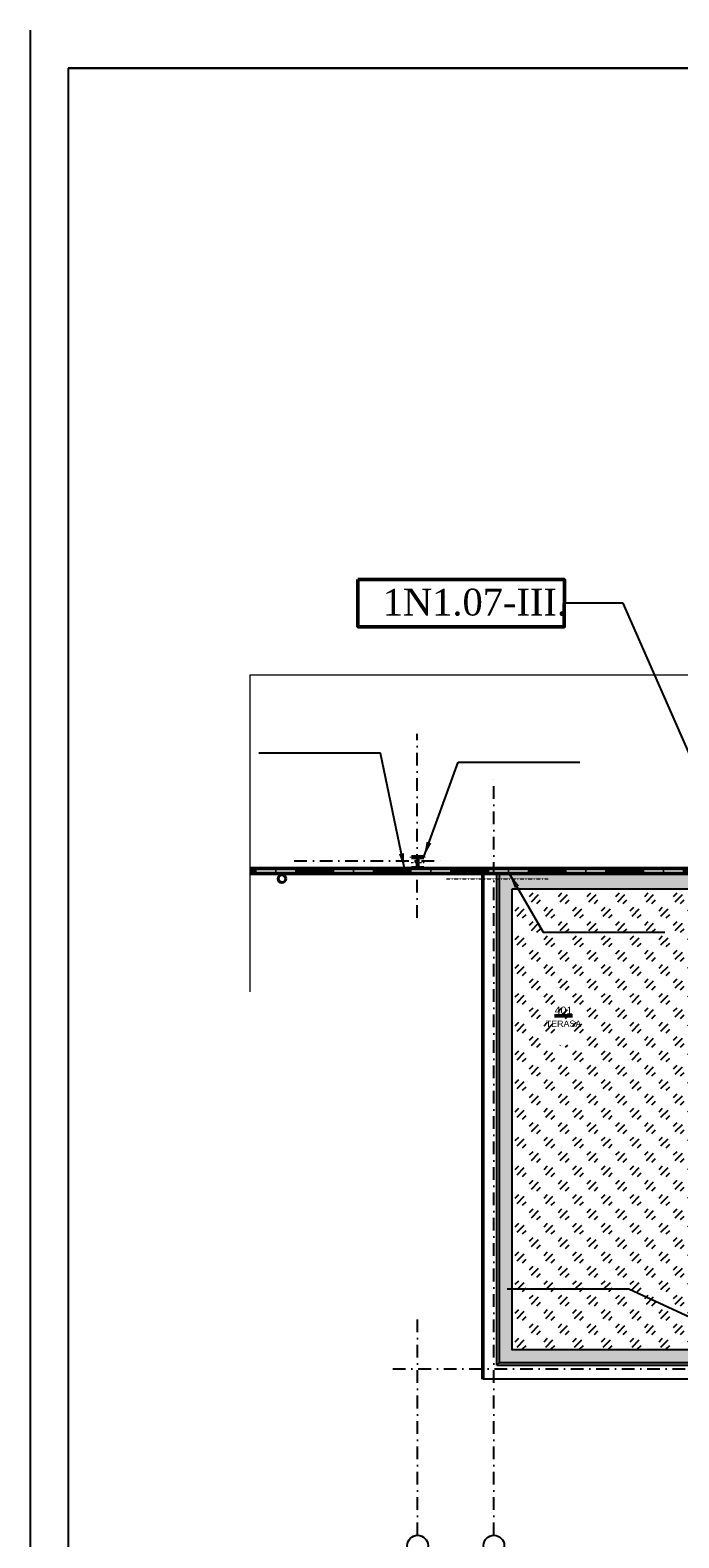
# Model space of a CAD drawing. Header units: millimetres. Extents: x 2886542 to 7567581, y -792623 to 134766.
# Tile 151 of 256: x 4614412 to 4627168, y -411266 to -381583. Entities that reach past the tile are written whole.
import ezdxf
from ezdxf.enums import TextEntityAlignment as Align

# ---------------------------------------------------------------- set-up
doc = ezdxf.new("R2010")
doc.units = ezdxf.units.MM
doc.linetypes.add('DASHDOT', pattern=[1, 0.5, -0.25, 0, -0.25])
doc.linetypes.add('DASHDOTX2', pattern=[50.8, 25.4, -12.7, 0, -12.7])
for name, color, linetype, lineweight in [('CKPOPISM', 250, 'Continuous', 50), ('CKPOPISM_POPIS', 3, 'Continuous', 25), ('CKPROSTUPY_NADROVINOU', 7, 'DASHDOT', 25), ('CKRASTR', 7, 'DASHDOT', 18), ('CKRASTR_POPIS', 3, 'Continuous', 25), ('CKSTENY_PODROVINOU', 7, 'Continuous', 25), ('CKSTENY_REZ', 6, 'Continuous', 50), ('CSPROFILY_OSY', 1, 'DASHDOT', 18), ('CSPROFILY_REZY', 4, 'Continuous', 50), ('Text obecně', 7, 'Continuous', 25), ('ZTI-DEŠŤOVÁ-KANALIZACE', 210, 'Continuous', 40)]:
    doc.layers.add(name, color=color, linetype=linetype, lineweight=lineweight)
doc.layers.add('požárničina', color=10, linetype='Continuous')
doc.layers.add('srafy', color=251, linetype='Continuous')
doc.styles.add('ARIAL', font='arial.ttf')
doc.styles.add('ROMANT', font='romant')
doc.styles.get("Standard").update_dxf_attribs({"font": 'arial.ttf'})
doc.linetypes.add('PRERUSENI', pattern='A,60,[100,CADKON.SHX,S=2.5,R=0,X=0,Y=0],-10', length=70)
doc.dimstyles.new('úhlová', dxfattribs={"dimscale": 0.2, "dimtxt": 2.5, "dimasz": 1.5, "dimexe": 0, "dimexo": 3, "dimgap": 1, "dimtad": 1, "dimdec": 0, "dimzin": 0, "dimdsep": 46, "dimtxsty": 'ROMANT', "dimcen": 5, "dimclrd": 256, "dimclre": 256, "dimclrt": 7, "dimadec": 1, "dimazin": 0, "dimtfac": 1, "dimtdec": 0, "dimtix": 1, "dimtmove": 2, "dimatfit": 3, "dimfxl": 0, "dimtvp": 2, "dimtolj": 1, "dimtzin": 0, "dimarcsym": 0})

# ---------------------------------------------------------------- blocks, each defined once
blk = doc.blocks.new('CK_S_EXT_HEAHEA240')
for p, q in [((-120, 115), (120, 115)), ((-120, 115), (-120, 103)), ((-120, 103), (-24.75, 103)), ((-3.75, -82), (-3.75, 82)), ((3.75, -82), (3.75, 82)), ((120, 103), (24.75, 103)), ((120, 115), (120, 103)), ((-120, -115), (-120, -103)), ((-120, -103), (-24.75, -103)), ((-120, -115), (120, -115)), ((120, -103), (24.75, -103)), ((120, -115), (120, -103))]:
    blk.add_line(p, q)
for centre, start, end in [((-24.75, 82), 0, 90), ((24.75, 82), 90, 180), ((-24.75, -82), 270, 0), ((24.75, -82), 180, 270)]:
    blk.add_arc(centre, 21, start, end)
blk = doc.blocks.new('CKBL2112015105401', base_point=(88591, -82628))

msp = doc.modelspace()

# ---------------------------------------------------------------- hatches: boundary and pattern name
at = {"layer": 'srafy'}
h = msp.add_hatch(dxfattribs=at)
h.set_pattern_fill('GRAVL1', color=0, scale=10, style=0)
h.set_pattern_definition([(228.0128, (4536770.715, -342486.561), (-2031.999551, -2286.0003408), [34.17214, -3383.04835]), (184.9697, (4536747.855, -342511.961), (3048.0002671, 253.997792), [58.64047, -5805.40495]), (132.5104, (4536689.435, -342517.041), (2539.9976425, -2794.0022032), [41.34815, -4093.47213]), (267.2737, (4536590.375, -342580.541), (253.9989885, 5080.0000749), [53.40045, -5286.64373]), (292.8337, (4536587.835, -342633.881), (-1270.002516, 3047.9990886), [52.36337, -5183.98074]), (357.2737, (4536608.155, -342682.141), (-5080.0000749, 253.9989885), [53.40045, -5286.64373]), (37.6942, (4536661.495, -342684.681), (-3302.0018658, -2539.9975629), [70.61937, -6991.31165]), (72.2553, (4536717.375, -342641.501), (1778.0027337, 5587.9990427), [66.67195, -6600.52553]), (121.4296, (4536737.695, -342578.001), (-2032.0020915, 3301.9987393), [53.5813, -5304.55454]), (175.2364, (4536709.755, -342532.281), (2794.0002404, -253.9978493), [61.1713, -2997.3938]), (222.3974, (4536648.795, -342527.201), (-3048.0018672, -2793.99798883), [79.1078, -7831.67725]), (138.8141, (4536841.835, -342583.08), (-1778.0007485, 1523.9993176), [27.00045, -2673.0564]), (171.4692, (4536821.515, -342565.301), (3301.9995643, -508.0020092), [51.3682, -5085.4638]), (225, (4536770.71, -342557.68), (-4e-14, -254.00008), [35.92093, -323.28917]), (203.1986, (4536752.935, -342527.2), (1269.999932, 508.000337), [19.34413, -1915.0622]), (291.8014, (4536735.155, -342534.82), (-253.999977, 762.00007), [27.35656, -1340.47535]), (30.9638, (4536745.315, -342560.22), (761.999498, 508.00063), [44.43197, -1436.62984]), (161.5651, (4536783.415, -342537.36), (508.00011, -253.999594), [32.1287, -771.0899]), (16.3895, (4536587.835, -342534.821), (2540.0005584, 761.9981483), [45.0088, -4455.88263]), (70.3462, (4536631.015, -342522.121), (-1015.9987928, -2794.0005424), [37.7599, -3738.22163]), (293.1986, (4536783.415, -342486.56), (-508.000337, 1269.999932), [38.688, -1895.71833]), (343.6105, (4536798.655, -342522.121), (-2540.0005584, 761.9981483), [45.0088, -4455.88263]), (339.444, (4536587.835, -342692.3), (-1270.0004685, 507.998983), [43.4035, -2126.7735]), (294.7751, (4536628.475, -342707.541), (-1269.998016, 2794.0008691), [36.3672, -3600.3593]), (66.8014, (4536785.955, -342740.56), (508.000337, 1269.999932), [38.688, -1895.71833]), (17.354, (4536801.195, -342705.001), (-3302.0005129, -1015.9986036), [42.5783, -4215.2377]), (69.444, (4536661.495, -342740.56), (-507.998983, -1270.0004685), [21.70176, -2148.47526]), (101.3099, (4536770.715, -342740.56), (-253.999399, 1016.00019), [12.95146, -1282.19937]), (165.9638, (4536768.175, -342727.86), (762.00014, -253.999507), [52.36337, -994.9053]), (186.009, (4536717.375, -342715.161), (2539.9999367, 253.9998266), [48.5267, -4804.13644]), (303.6901, (4536745.315, -342583.08), (-254.00034, 507.999888), [36.6324, -879.17757]), (353.1572, (4536765.635, -342613.561), (4317.9998388, -508.0020315), [63.9557, -6331.601]), (60.9454, (4536829.135, -342621.18), (-1016.000007, -1778.0000977), [26.1508, -2588.9392]), (90, (4536841.83, -342598.32), (-254, 254), [15.24, -238.76]), (120.2564, (4536712.295, -342707.541), (1015.9987012, -1778.0006238), [35.2867, -3493.3941]), (48.0128, (4536694.515, -342677.061), (2031.999551, 2286.0003408), [68.3443, -3348.8762]), (0, (4536740.23, -342626.26), (254, 254), [66.04, -187.96]), (325.3048, (4536806.275, -342626.261), (-2539.9985418, 1778.0021868), [40.16096, -3975.9316]), (254.0546, (4536839.295, -342649.12), (-253.999972, -1016.000032), [36.9829, -1812.16503]), (207.646, (4536829.135, -342684.681), (-4825.998935, -2540.0019591), [60.2145, -5961.2464]), (175.4261, (4536775.795, -342712.621), (-3302.0001418, 253.9986795), [63.70295, -6306.5848])])
h.paths.add_polyline_path([(4623892.2, -398489.5), (4627517.2, -398489.5), (4627517.2, -400939.5), (4627817.2, -400939.5), (4627817.2, -400439.5), (4627817.2, -399439.5), (4627817.2, -398189.5), (4623642.2, -398189.5), (4623642.2, -398289.5), (4623642.2, -407815), (4627817.2, -407815), (4627817.2, -406439.5), (4627817.2, -405439.5), (4627817.2, -404939.5), (4627517.2, -404939.5), (4627517.2, -407565), (4623892.2, -407565)])
h.paths.add_polyline_path([(4627817.2, -401439.5), (4627817.2, -400939.5), (4627517.2, -400939.5), (4627517.2, -403269.5), (4627817.2, -403269.5), (4627817.2, -402689.5)])
h.paths.add_polyline_path([(4627817.2, -403689.5), (4627817.2, -403269.5), (4627517.2, -403269.5), (4627517.2, -404939.5), (4627817.2, -404939.5), (4627817.2, -404439.5), (4627817.2, -403939.5)])
h.paths.add_polyline_path([(4623592.2, -398289.5), (4623592.2, -407865), (4623642.2, -407815), (4623642.2, -398289.5)])
h.paths.add_polyline_path([(4623642.2, -407815), (4623592.2, -407865), (4627817.2, -407865), (4627817.2, -407815)])
h.paths.add_polyline_path([(4625727.4, -398471.5), (4625727.4, -398207.5), (4625892.4, -398207.5), (4625892.4, -398471.5)], flags=24)
h.paths.add_polyline_path([(4625727.4, -407847), (4625727.4, -407583), (4625892.4, -407583), (4625892.4, -407847)], flags=24)
h.paths.add_polyline_path([(4623610.2, -406544.8), (4623874.2, -406544.8), (4623874.2, -406709.8), (4623610.2, -406709.8)], flags=24)
h.paths.add_polyline_path([(4627535.2, -406544.8), (4627799.2, -406544.8), (4627799.2, -406709.8), (4627535.2, -406709.8)], flags=24)
h.paths.add_polyline_path([(4627550.8, -400517.7), (4627814.8, -400517.7), (4627814.8, -400682.7), (4627550.8, -400682.7)], flags=24)
h.paths.add_polyline_path([(4623610.2, -406544.8), (4623874.2, -406544.8), (4623874.2, -406709.8), (4623610.2, -406709.8)], flags=24)
h.paths.add_polyline_path([(4625727.4, -407847), (4625727.4, -407583), (4625892.4, -407583), (4625892.4, -407847)], flags=24)
h = msp.add_hatch(dxfattribs=at)
h.set_pattern_fill('SKLO', color=0, scale=100, style=0)
h.set_pattern_definition([(45, (4536587.83, -342740.56), (4e-14, 565.6854), [200, -200]), (45, (4536976.74, -342493.08), (4e-14, 565.6854), [100, -300]), (45, (4536835.3, -342351.65), (4e-14, 565.6854), [100, -300])])
h.paths.add_polyline_path([(4623892.2, -398539.5), (4623892.2, -407565), (4627467.2, -407565), (4627467.2, -404989.5), (4627467.2, -403319.5), (4627467.2, -400989.5), (4627467.2, -398539.5)])
h.paths.add_polyline_path([(4625070.4, -401364.7), (4624570.4, -401364.7), (4624570.4, -401564.7), (4625070.4, -401564.7)], flags=16)
h.paths.add_polyline_path([(4625514.7, -406929), (4625844.7, -406929), (4625844.7, -407094), (4625514.7, -407094)], flags=24)
h.paths.add_polyline_path([(4625677.4, -403222.7), (4625677.4, -402881.7), (4625842.4, -402881.7), (4625842.4, -403222.7)], flags=24)
h.paths.add_polyline_path([(4625300.8, -403222.7), (4625300.8, -402881.7), (4625465.8, -402881.7), (4625465.8, -403222.7)], flags=24)
h.paths.add_polyline_path([(4625509.2, -406594.8), (4625850.2, -406594.8), (4625850.2, -406759.8), (4625509.2, -406759.8)], flags=24)
h.paths.add_polyline_path([(4624566.4, -401578.4), (4624566.4, -401373.1), (4625074.3, -401373.1), (4625074.3, -401578.4)], flags=8)
h.paths.add_polyline_path([(4624727.4, -401290), (4624727.4, -401123.3), (4624974.1, -401123.3), (4624974.1, -401290)], flags=24)
h.paths.add_polyline_path([(4624139.9, -401310), (4624139.9, -401083.3), (4625561.6, -401083.3), (4625561.6, -401310)], flags=24)
h.paths.add_polyline_path([(4624762.4, -401290), (4624762.4, -401123.3), (4624939.1, -401123.3), (4624939.1, -401290)], flags=24)
h.paths.add_polyline_path([(4624564.9, -401290), (4624564.9, -401093.3), (4625136.6, -401093.3), (4625136.6, -401290)], flags=24)
h.paths.add_polyline_path([(4624662.4, -401290), (4624662.4, -401123.3), (4625039.1, -401123.3), (4625039.1, -401290)], flags=24)
h.paths.add_polyline_path([(4624627.4, -401290), (4624627.4, -401123.3), (4625074.1, -401123.3), (4625074.1, -401290)], flags=24)
h.paths.add_polyline_path([(4624602.4, -401290), (4624602.4, -401093.3), (4625099.1, -401093.3), (4625099.1, -401290)], flags=24)
h.paths.add_polyline_path([(4624515.3, -401298.3), (4624515.3, -401090), (4625186.1, -401090), (4625186.1, -401298.3)], flags=24)
h.paths.add_polyline_path([(4624628.8, -401059.2), (4624628.8, -400806), (4625036.9, -400806), (4625036.9, -401059.2)], flags=24)
edge = h.paths.add_edge_path(flags=24)
edge.add_line((4626374.9, -400660), (4626374.9, -400319))
edge.add_line((4626374.9, -400319), (4626539.9, -400319))
edge.add_line((4626539.9, -400319), (4626539.9, -400660))
edge.add_line((4626539.9, -400660), (4626374.9, -400660))
edge.add_line((4626544.9, -400808.5), (4626544.9, -400170.5))
edge.add_line((4626544.9, -400170.5), (4626731.9, -400170.5))
edge.add_line((4626731.9, -400170.5), (4626731.9, -400808.5))
edge.add_line((4626731.9, -400808.5), (4626544.9, -400808.5))
edge = h.paths.add_edge_path(flags=24)
edge.add_line((4626374.9, -405660), (4626374.9, -405319))
edge.add_line((4626374.9, -405319), (4626539.9, -405319))
edge.add_line((4626539.9, -405319), (4626539.9, -405660))
edge.add_line((4626539.9, -405660), (4626374.9, -405660))
edge.add_line((4626544.9, -405808.5), (4626544.9, -405170.5))
edge.add_line((4626544.9, -405170.5), (4626731.9, -405170.5))
edge.add_line((4626731.9, -405170.5), (4626731.9, -405808.5))
edge.add_line((4626731.9, -405808.5), (4626544.9, -405808.5))
h.paths.add_polyline_path([(4626374.9, -407501.7), (4626374.9, -407182.7), (4626539.9, -407182.7), (4626539.9, -407501.7)], flags=24)
h.paths.add_polyline_path([(4626374.9, -402274), (4626374.9, -401955), (4626539.9, -401955), (4626539.9, -402274)], flags=24)
h.paths.add_polyline_path([(4626374.9, -404246.5), (4626374.9, -403982.5), (4626539.9, -403982.5), (4626539.9, -404246.5)], flags=24)
edge = h.paths.add_edge_path(flags=24)
edge.add_line((4626374.9, -403399), (4626374.9, -403080))
edge.add_line((4626374.9, -403080), (4626539.9, -403080))
edge.add_line((4626539.9, -403080), (4626539.9, -403399))
edge.add_line((4626539.9, -403399), (4626374.9, -403399))
edge.add_line((4626544.9, -403558.5), (4626544.9, -402920.5))
edge.add_line((4626544.9, -402920.5), (4626731.9, -402920.5))
edge.add_line((4626731.9, -402920.5), (4626731.9, -403558.5))
edge.add_line((4626731.9, -403558.5), (4626544.9, -403558.5))
h.paths.add_polyline_path([(4626374.9, -399024), (4626374.9, -398705), (4626539.9, -398705), (4626539.9, -399024)], flags=24)

# ---------------------------------------------------------------- linework, layer by layer
at = {"layer": 'CKPROSTUPY_NADROVINOU', "color": 0, "ltscale": 500}
for p, q in [((4622020.2, -399059), (4622020.2, -395439.5)), ((4623532.2, -411216.9), (4623532.2, -396232.1)), ((4623532.2, -411216.9), (4623532.2, -396232.1)), ((4619605.8, -397939.5), (4622520.2, -397939.5)), ((4622032.2, -411216.9), (4622032.2, -406933.8)), ((4621544.6, -407939.5), (4643072.1, -407939.5))]:
    msp.add_line(p, q, dxfattribs=at)
at = {"layer": 'CKRASTR', "color": 0, "linetype": 'PRERUSENI'}
for q in [(4618730.8, -400515.9), (4641332.4, -394277.2)]:
    msp.add_line((4618730.8, -394277.2), q, dxfattribs=at)
at = {"layer": 'CKRASTR', "color": 0}
msp.add_line((4622602.3, -398289.5), (4624598.3, -398289.5), dxfattribs=at)
at = {"layer": 'CKRASTR_POPIS', "color": 0}
for centre in [(4622032.2, -411419.7), (4623532.2, -411419.7)]:
    msp.add_circle(centre, 203.9, dxfattribs=at)
at = {"layer": 'CKSTENY_PODROVINOU', "color": 0}
for p, q in [((4623312.2, -408145), (4623312.2, -398189.5)), ((4623592.2, -407865), (4623592.2, -398189.5)), ((4623642.2, -407815), (4623642.2, -398189.5)), ((4623642.2, -407815), (4627817.2, -407815)), ((4623592.2, -407865), (4627817.2, -407865)), ((4627817.2, -408145), (4623312.2, -408145))]:
    msp.add_line(p, q, dxfattribs=at)
msp.add_lwpolyline([(4623892.2, -398489.5), (4627517.2, -398489.5), (4627517.2, -407565), (4623892.2, -407565)], close=True, dxfattribs=at)
at = {"layer": 'CKSTENY_REZ', "color": 0}
for p, q in [((4618730.8, -398089.5), (4640152.2, -398089.5)), ((4618730.8, -398189.5), (4628147.2, -398189.5)), ((4623312.2, -398189.5), (4623312.2, -408145))]:
    msp.add_line(p, q, dxfattribs=at)
at = {"layer": 'CSPROFILY_OSY', "color": 0}
for p, q in [((4622162.2, -397974.5), (4621902.2, -397974.5)), ((4622032.2, -397849.5), (4622032.2, -398099.5))]:
    msp.add_line(p, q, dxfattribs=at)
at = {"layer": 'Defpoints', "color": 0}
msp.add_line((4623642.2, -407815), (4623592.2, -407865), dxfattribs=at)
at = {"layer": 'požárničina', "linetype": 'DASHDOTX2', "lineweight": 60, "ltscale": 30}
msp.add_line((4640201.7, -398144.9), (4618730.8, -398144.9), dxfattribs=at)
at = {"layer": 'požárničina', "color": 1, "linetype": 'Continuous', "lineweight": 50}
msp.add_lwpolyline([(4620857, -392398.8), (4624919.4, -392398.8), (4624916.7, -393329.5), (4620857, -393329.5)], close=True, dxfattribs=at)
at = {"layer": 'Text obecně'}
for p, q in [((4614412.2, -381582.9), (4614412.2, -426331.9)), ((4615162.1, -382332.9), (4645911.4, -382332.9)), ((4645911.4, -382332.9), (4615162.1, -382332.9)), ((4645911.4, -382332.9), (4615162.1, -382332.9)), ((4615162.1, -382332.9), (4645911.4, -382332.9)), ((4645911.4, -382332.9), (4615162.1, -382332.9)), ((4645911.4, -382332.9), (4615162.1, -382332.9)), ((4615162.1, -382332.9), (4645911.4, -382332.9)), ((4645911.4, -382332.9), (4615162.1, -382332.9)), ((4645911.4, -382332.9), (4615162.1, -382332.9)), ((4615162.1, -382332.9), (4645911.4, -382332.9)), ((4645911.4, -382332.9), (4615162.1, -382332.9)), ((4645911.4, -382332.9), (4615162.1, -382332.9)), ((4615162.1, -382332.9), (4645911.4, -382332.9)), ((4645911.4, -382332.9), (4615162.1, -382332.9)), ((4645911.4, -382332.9), (4615162.1, -382332.9)), ((4615162.1, -382332.9), (4615162.1, -425581.9)), ((4615162.1, -382332.9), (4615162.1, -425581.9)), ((4615162.1, -382332.9), (4615162.1, -425581.9))]:
    msp.add_line(p, q, dxfattribs=at)
at = {"layer": 'ZTI-DEŠŤOVÁ-KANALIZACE', "color": 0}
msp.add_circle((4619361.6, -398289.5), 75, dxfattribs=at)

# ---------------------------------------------------------------- block references
at = {"layer": 'CKPOPISM', "color": 0}
ref = msp.add_blockref('CKBL2112015105401', (4624900.7, -401206.6), dxfattribs=dict(at, xscale=0.5, yscale=0.5, zscale=0.5))
ref.add_attrib('JMENO', 'TERASA', dxfattribs={"layer": 'CKPOPISM_POPIS', "height": 125}).set_placement((4624900.7, -401206.6), align=Align.CENTER)
ref.add_attrib('CISLO', '%%U401', dxfattribs={"height": 150, "style": 'ARIAL'}).set_placement((4624900.7, -400956.6), align=Align.CENTER)
at = {"layer": 'CSPROFILY_REZY', "color": 0, "rotation": 180}
msp.add_blockref('CK_S_EXT_HEAHEA240', (4622032.2, -397974.5), dxfattribs=at)

# ---------------------------------------------------------------- texts
at = {"layer": 'požárničina', "linetype": 'DASHDOTX2', "lineweight": 50, "ltscale": 30, "insert": (4621345, -392580.3), "char_height": 526.848, "width": 4917.595, "attachment_point": 1}
msp.add_mtext('{\\fTimes New Roman|b0|i0|c238|p18;1N1.07-III.}', dxfattribs=at)

# ---------------------------------------------------------------- leaders
at = {"layer": 'požárničina'}
for points, override in [([(4628606.7, -398641.4), (4626074.8, -392864.1), (4624919.4, -392864.1)], {"dimasz": 1500, "dimgap": 1, "dimtad": 0, "dimldrblk": 'Dot'}), ([(4621773.5, -398089.5), (4621302.1, -395820.2), (4618908.8, -395820.2)], {"dimasz": 1500, "dimgap": 1, "dimtad": 0}), ([(4622152.2, -397859.5), (4622828, -395993.1), (4625221.3, -395993.1)], {"dimasz": 1500, "dimgap": 1, "dimtad": 0}), ([(4623834.4, -398189.5), (4624501.3, -399340.5), (4626894.6, -399340.5)], {"dimasz": 1500, "dimgap": 1, "dimtad": 0}), ([(4627817.2, -407127.2), (4626185.9, -406368.8), (4623792.6, -406368.8)], {"dimasz": 1500, "dimgap": 1, "dimtad": 0})]:
    msp.add_leader(points, dimstyle='úhlová', override=override, dxfattribs=at)

doc.saveas('drawing.dxf')
